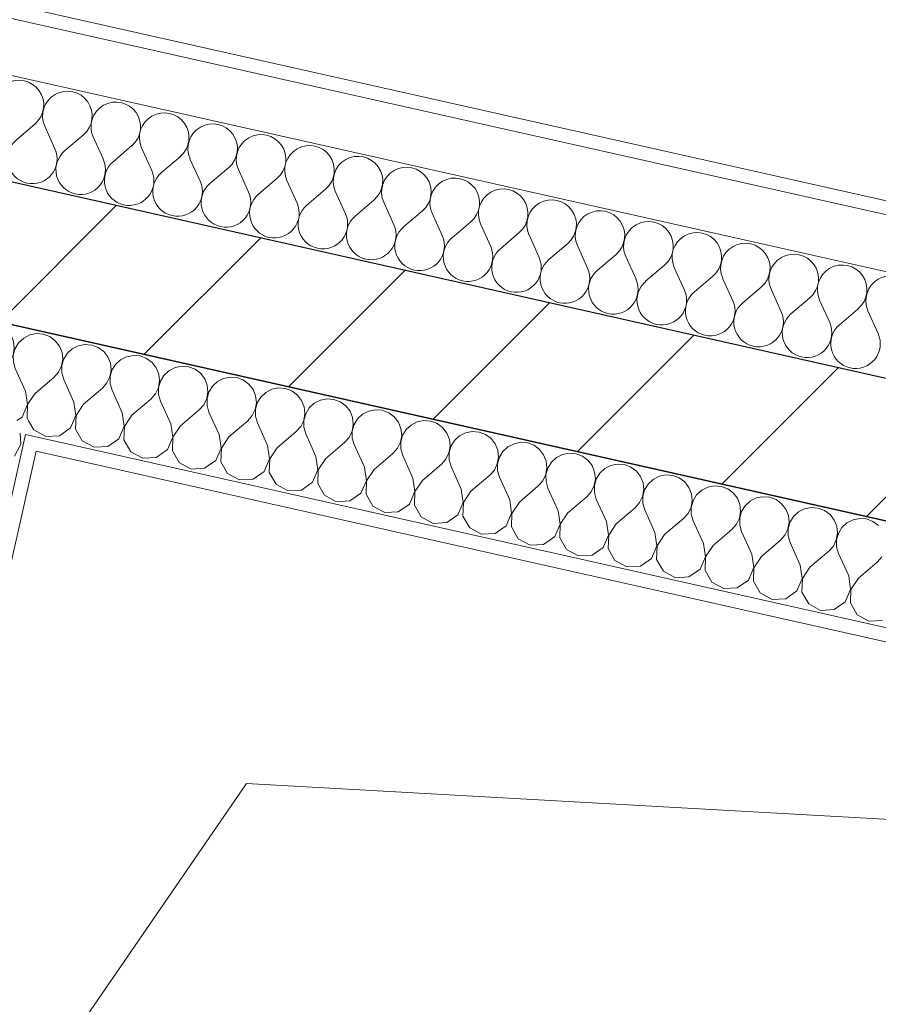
# Model space of a CAD drawing. Header units: millimetres. Extents: x -7218511 to -6645009, y 6003432 to 6221853.
# Tile 63 of 147: x -7182228 to -7180993, y 6150548 to 6151966. Entities that reach past the tile are written whole.
import ezdxf

# ---------------------------------------------------------------- set-up
doc = ezdxf.new("R2010")
doc.units = ezdxf.units.MM
doc.header["$MEASUREMENT"] = 0
for name, color, linetype in [('АР-Стены_внешние_.АР', 7, 'Continuous'), ('АР-Стены_Перегородки_100_.АР', 7, 'Continuous'), ('ИОС-Шахты и отверстия.АР', 7, 'Continuous')]:
    doc.layers.add(name, color=color, linetype=linetype)
for name, color, linetype, lineweight in [('АР-Стены_внешние_.АР_Ном._пера__1', 7, 'Continuous', 0), ('АР-Стены_Перегородки_100_.АР_Ном._пера__1', 7, 'Continuous', 15), ('ИОС-Шахты и отверстия.АР_Ном._пера__1', 7, 'Continuous', 0)]:
    doc.layers.add(name, color=color, linetype=linetype, lineweight=lineweight)
pattern_1 = [(45, (-6566190.34, 6563027.8), (-111.369318, 111.369318), [0, -105, 0, -157.5]), (110, (-6565840.34, 6563027.8), (148.001588, 53.868173), [0, -77, 0, -133])]

# ---------------------------------------------------------------- blocks, each defined once
blk = doc.blocks.new('*X205', base_point=(-6566190.3, 6562677.8))
at = {"layer": 'АР-Стены_внешние_.АР_Ном._пера__1', "color": 7, "linetype": 'Continuous', "lineweight": 0}
for p, q in [((-7182206.2, 6151815.8), (-7182233.4, 6151792.6)), ((-7182192.3, 6151812.6), (-7182177.6, 6151780.1)), ((-7182136.5, 6151800.1), (-7182163.7, 6151776.9)), ((-7182122.6, 6151797), (-7182107.9, 6151764.4)), ((-7182066.8, 6151784.5), (-7182094, 6151761.3)), ((-7182052.9, 6151781.3), (-7182038.2, 6151748.8)), ((-7181997.1, 6151768.8), (-7182024.3, 6151745.6)), ((-7181983.2, 6151765.7), (-7181968.5, 6151733.1)), ((-7181927.4, 6151753.2), (-7181954.6, 6151730)), ((-7181913.5, 6151750), (-7181898.8, 6151717.5)), ((-7181857.7, 6151737.5), (-7181884.9, 6151714.3)), ((-7181843.8, 6151734.4), (-7181829.2, 6151701.8)), ((-7181788, 6151721.9), (-7181815.2, 6151698.7)), ((-7181774.1, 6151718.7), (-7181759.5, 6151686.2)), ((-7181718.4, 6151706.2), (-7181745.5, 6151683)), ((-7181704.4, 6151703.1), (-7181689.8, 6151670.5)), ((-7181648.7, 6151690.6), (-7181675.8, 6151667.4)), ((-7181634.7, 6151687.4), (-7181620.1, 6151654.9)), ((-7181579, 6151674.9), (-7181606.1, 6151651.7)), ((-7181565, 6151671.8), (-7181550.4, 6151639.2)), ((-7181509.3, 6151659.3), (-7181536.4, 6151636.1)), ((-7181495.3, 6151656.1), (-7181480.7, 6151623.5)), ((-7181439.6, 6151643.6), (-7181466.8, 6151620.4)), ((-7181425.6, 6151640.5), (-7181411, 6151607.9)), ((-7181369.9, 6151627.9), (-7181397.1, 6151604.8)), ((-7181356, 6151624.8), (-7181341.3, 6151592.2)), ((-7181300.2, 6151612.3), (-7181327.4, 6151589.1)), ((-7181286.3, 6151609.2), (-7181271.6, 6151576.6)), ((-7181230.5, 6151596.6), (-7181257.7, 6151573.5)), ((-7181216.6, 6151593.5), (-7181201.9, 6151560.9)), ((-7181160.8, 6151581), (-7181188, 6151557.8)), ((-7181146.9, 6151577.9), (-7181132.2, 6151545.3)), ((-7181091.1, 6151565.3), (-7181118.3, 6151542.2)), ((-7181077.2, 6151562.2), (-7181062.5, 6151529.6)), ((-7181021.4, 6151549.7), (-7181048.6, 6151526.5)), ((-7181007.5, 6151546.6), (-7180992.8, 6151514))]:
    blk.add_line(p, q, dxfattribs=at)
for centre, start, end in [((-7182229.4, 6151842.9), 310.4717, 204.2115), ((-7182159.7, 6151827.3), 310.4717, 204.2115), ((-7182090, 6151811.6), 310.4717, 204.2115), ((-7182020.3, 6151796), 310.4717, 204.2115), ((-7181950.6, 6151780.3), 310.4717, 204.2115), ((-7181880.9, 6151764.7), 310.4717, 204.2115), ((-7182210.2, 6151765.4), 130.4717, 257.3416), ((-7181811.2, 6151749), 310.4717, 204.2115), ((-7182210.2, 6151765.4), 257.3416, 24.2115), ((-7182140.5, 6151749.8), 130.4717, 257.3416), ((-7182140.5, 6151749.8), 257.3416, 24.2115), ((-7182070.8, 6151734.1), 130.4717, 257.3416), ((-7181741.5, 6151733.4), 310.4717, 204.2115), ((-7182070.8, 6151734.1), 257.3416, 24.2115), ((-7182001.1, 6151718.5), 130.4717, 257.3416), ((-7181671.8, 6151717.7), 310.4717, 204.2115), ((-7182001.1, 6151718.5), 257.3416, 24.2115), ((-7181931.4, 6151702.8), 130.4717, 257.3416), ((-7181602.2, 6151702.1), 310.4717, 204.2115), ((-7181931.4, 6151702.8), 257.3416, 24.2115), ((-7181861.7, 6151687.2), 130.4717, 257.3416), ((-7181532.5, 6151686.4), 310.4717, 204.2115), ((-7181861.7, 6151687.2), 257.3416, 24.2115), ((-7181462.8, 6151670.8), 310.4717, 204.2115), ((-7181792, 6151671.5), 130.4717, 257.3416), ((-7181792, 6151671.5), 257.3416, 24.2115), ((-7181393.1, 6151655.1), 310.4717, 204.2115), ((-7181722.3, 6151655.9), 130.4717, 257.3416), ((-7181323.4, 6151639.5), 310.4717, 204.2115), ((-7181722.3, 6151655.9), 257.3416, 24.2115), ((-7181652.7, 6151640.2), 130.4717, 257.3416), ((-7181253.7, 6151623.8), 310.4717, 204.2115), ((-7181652.7, 6151640.2), 257.3416, 24.2115), ((-7181583, 6151624.6), 130.4717, 257.3416), ((-7181184, 6151608.2), 310.4717, 204.2115), ((-7181583, 6151624.6), 257.3416, 24.2115), ((-7181513.3, 6151608.9), 130.4717, 257.3416), ((-7181513.3, 6151608.9), 257.3416, 24.2115), ((-7181443.6, 6151593.2), 130.4717, 257.3416), ((-7181114.3, 6151592.5), 310.4717, 204.2115), ((-7181443.6, 6151593.2), 257.3416, 24.2115), ((-7181373.9, 6151577.6), 130.4717, 257.3416), ((-7181044.6, 6151576.9), 310.4717, 204.2115), ((-7181373.9, 6151577.6), 257.3416, 24.2115), ((-7181304.2, 6151561.9), 130.4717, 257.3416), ((-7180974.9, 6151561.2), 310.4717, 204.2115), ((-7181304.2, 6151561.9), 257.3416, 24.2115), ((-7181234.5, 6151546.3), 130.4717, 257.3416), ((-7181234.5, 6151546.3), 257.3416, 24.2115), ((-7181164.8, 6151530.6), 130.4717, 257.3416), ((-7181164.8, 6151530.6), 257.3416, 24.2115), ((-7181095.1, 6151515), 130.4717, 257.3416), ((-7181095.1, 6151515), 257.3416, 24.2115), ((-7181025.4, 6151499.3), 130.4717, 257.3416), ((-7181025.4, 6151499.3), 257.3416, 24.2115)]:
    blk.add_arc(centre, 35.7, start, end, dxfattribs=at)
blk = doc.blocks.new('Стена_88_3', base_point=(-7179278.9, 6150861.8))
at = {"layer": 'АР-Стены_внешние_.АР', "linetype": 'Continuous', "lineweight": 0, "true_color": 0x000000}
h = blk.add_hatch(dxfattribs=at)
h.set_pattern_fill('БЛОКИ_БЕТОННЫЕ_ЭФФЕКТИВН_72', color=18, style=0, pattern_type=2)
h.set_pattern_definition([(45, (-6566190.34, 6562677.8), (-127.27922, 127.27922), [])])
h.paths.add_polyline_path([(-7182332.8, 6151547.7), (-7179259.4, 6150857.4), (-7179302.3, 6151072.1), (-7182288.9, 6151742.9)])
at = {"layer": 'АР-Стены_внешние_.АР_Ном._пера__1', "color": 7, "linetype": 'Continuous', "lineweight": 0}
for p, q in [((-7179351.6, 6151318.9), (-7182482.5, 6152022)), ((-7179334.5, 6151233), (-7182500, 6151944))]:
    blk.add_line(p, q, dxfattribs=at)
at = {"layer": 'АР-Стены_внешние_.АР_Ном._пера__1', "color": 7, "linetype": 'Continuous', "lineweight": 30}
blk.add_line((-7179302.3, 6151072.1), (-7182288.9, 6151742.9), dxfattribs=at)
at = {"layer": 'АР-Стены_внешние_.АР_Ном._пера__1', "color": 7, "linetype": 'Continuous', "lineweight": 0, "flags": 128}
blk.add_lwpolyline([(-7179355.9, 6151340.3), (-7182478.1, 6152041.6)], dxfattribs=at)
at = {"layer": 'АР-Стены_внешние_.АР_Ном._пера__1', "color": 7, "linetype": 'Continuous', "lineweight": 30, "flags": 128}
blk.add_lwpolyline([(-7182332.8, 6151547.7), (-7179259.4, 6150857.4)], dxfattribs=at)
at = {"layer": 'АР-Стены_внешние_.АР', "color": 7, "lineweight": 0}
blk.add_blockref('*X205', (-6566190.3, 6562677.8), dxfattribs=at)
blk = doc.blocks.new('*X384', base_point=(-6566190.3, 6562677.8))
at = {"layer": 'АР-Стены_Перегородки_100_.АР_Ном._пера__1', "color": 7, "linetype": 'Continuous', "lineweight": 0}
for p, q in [((-7182324.4, 6151540.8), (-7182330.2, 6151543)), ((-7182316.5, 6151535), (-7182324.4, 6151540.8)), ((-7182310.5, 6151527.2), (-7182316.5, 6151535)), ((-7182273.8, 6151529.4), (-7182283.4, 6151527.5)), ((-7182264, 6151528.6), (-7182273.8, 6151529.4)), ((-7182306.8, 6151518), (-7182310.5, 6151527.2)), ((-7182305.8, 6151508.2), (-7182306.8, 6151518)), ((-7182299.4, 6151516.4), (-7182304.6, 6151507.9)), ((-7182292.2, 6151523.1), (-7182299.4, 6151516.4)), ((-7182283.4, 6151527.5), (-7182292.2, 6151523.1)), ((-7182254.7, 6151525.2), (-7182264, 6151528.6)), ((-7182246.8, 6151519.3), (-7182254.7, 6151525.2)), ((-7182240.8, 6151511.5), (-7182246.8, 6151519.3)), ((-7182306.3, 6151505.2), (-7182305.8, 6151508.2)), ((-7182304.6, 6151507.9), (-7182305.6, 6151504.1)), ((-7182237.1, 6151502.4), (-7182240.8, 6151511.5)), ((-7182236.1, 6151492.6), (-7182237.1, 6151502.4)), ((-7182229.8, 6151500.7), (-7182234.9, 6151492.3)), ((-7182222.5, 6151507.4), (-7182229.8, 6151500.7)), ((-7182213.8, 6151511.9), (-7182222.5, 6151507.4)), ((-7182204.1, 6151513.8), (-7182213.8, 6151511.9)), ((-7182194.3, 6151513), (-7182204.1, 6151513.8)), ((-7182187.9, 6151510.6), (-7182194.3, 6151513)), ((-7182237.8, 6151482.8), (-7182236.1, 6151492.6)), ((-7182234.9, 6151492.3), (-7182237.5, 6151482.8)), ((-7182248.6, 6151466.6), (-7182242.1, 6151474)), ((-7182242.1, 6151474), (-7182237.8, 6151482.8)), ((-7182237.5, 6151482.8), (-7182237.4, 6151472.9)), ((-7182237.4, 6151472.9), (-7182234.7, 6151463.5)), ((-7182270.2, 6151448.2), (-7182248.6, 6151466.6)), ((-7182220, 6151430.9), (-7182234.7, 6151463.5)), ((-7182217.2, 6151411.6), (-7182220, 6151430.9)), ((-7182206.8, 6151426.7), (-7182216.9, 6151411.5)), ((-7182224.9, 6151393.7), (-7182217.2, 6151411.6)), ((-7182216.9, 6151411.5), (-7182217.6, 6151392)), ((-7182232.4, 6151388.5), (-7182224.9, 6151393.7)), ((-7182217.6, 6151392), (-7182215.4, 6151388.3))]:
    blk.add_line(p, q, dxfattribs=at)
blk = doc.blocks.new('*X385', base_point=(-6566190.3, 6562677.8))
at = {"layer": 'АР-Стены_Перегородки_100_.АР_Ном._пера__1', "color": 7, "linetype": 'Continuous', "lineweight": 0}
for p, q in [((-7182185, 6151509.5), (-7182187.9, 6151510.6)), ((-7182177.1, 6151503.6), (-7182185, 6151509.5)), ((-7182171.1, 6151495.9), (-7182177.1, 6151503.6)), ((-7182167.4, 6151486.7), (-7182171.1, 6151495.9)), ((-7182166.4, 6151476.9), (-7182167.4, 6151486.7)), ((-7182152.8, 6151491.8), (-7182160.1, 6151485.1)), ((-7182144.1, 6151496.2), (-7182152.8, 6151491.8)), ((-7182134.4, 6151498.1), (-7182144.1, 6151496.2)), ((-7182124.6, 6151497.3), (-7182134.4, 6151498.1)), ((-7182115.3, 6151493.8), (-7182124.6, 6151497.3)), ((-7182107.4, 6151488), (-7182115.3, 6151493.8)), ((-7182101.4, 6151480.2), (-7182107.4, 6151488)), ((-7182168.1, 6151467.2), (-7182166.4, 6151476.9)), ((-7182165.2, 6151476.6), (-7182167.8, 6151467.1)), ((-7182160.1, 6151485.1), (-7182165.2, 6151476.6)), ((-7182097.7, 6151471.1), (-7182101.4, 6151480.2)), ((-7182083.1, 6151476.1), (-7182090.4, 6151469.4)), ((-7182074.4, 6151480.6), (-7182083.1, 6151476.1)), ((-7182064.7, 6151482.5), (-7182074.4, 6151480.6)), ((-7182054.9, 6151481.7), (-7182064.7, 6151482.5)), ((-7182045.7, 6151478.2), (-7182054.9, 6151481.7)), ((-7182037.7, 6151472.3), (-7182045.7, 6151478.2)), ((-7182031.7, 6151464.5), (-7182037.7, 6151472.3)), ((-7182178.9, 6151451), (-7182172.4, 6151458.3)), ((-7182172.4, 6151458.3), (-7182168.1, 6151467.2)), ((-7182167.8, 6151467.1), (-7182167.7, 6151457.3)), ((-7182098.4, 6151451.5), (-7182096.7, 6151461.3)), ((-7182095.5, 6151461), (-7182098.1, 6151451.5)), ((-7182096.7, 6151461.3), (-7182097.7, 6151471.1)), ((-7182090.4, 6151469.4), (-7182095.5, 6151461)), ((-7182028, 6151455.4), (-7182031.7, 6151464.5)), ((-7182013.5, 6151460.4), (-7182020.7, 6151453.7)), ((-7182004.7, 6151464.9), (-7182013.5, 6151460.4)), ((-7181995, 6151466.8), (-7182004.7, 6151464.9)), ((-7181985.2, 6151466), (-7181995, 6151466.8)), ((-7181976, 6151462.5), (-7181985.2, 6151466)), ((-7181968, 6151456.7), (-7181976, 6151462.5)), ((-7182206.1, 6151427.8), (-7182178.9, 6151451)), ((-7182167.7, 6151457.3), (-7182165, 6151447.8)), ((-7182150.3, 6151415.2), (-7182165, 6151447.8)), ((-7182102.7, 6151442.7), (-7182098.4, 6151451.5)), ((-7182098.1, 6151451.5), (-7182098, 6151441.6)), ((-7182028.7, 6151435.9), (-7182027, 6151445.6)), ((-7182025.8, 6151445.3), (-7182028.4, 6151435.8)), ((-7182027, 6151445.6), (-7182028, 6151455.4)), ((-7182020.7, 6151453.7), (-7182025.8, 6151445.3)), ((-7181962, 6151448.9), (-7181968, 6151456.7)), ((-7181958.3, 6151439.7), (-7181962, 6151448.9)), ((-7181943.8, 6151444.8), (-7181951, 6151438.1)), ((-7181935, 6151449.3), (-7181943.8, 6151444.8)), ((-7181925.3, 6151451.2), (-7181935, 6151449.3)), ((-7181915.5, 6151450.4), (-7181925.3, 6151451.2)), ((-7181906.3, 6151446.9), (-7181915.5, 6151450.4)), ((-7181898.3, 6151441), (-7181906.3, 6151446.9)), ((-7182136.4, 6151412.1), (-7182109.2, 6151435.3)), ((-7182109.2, 6151435.3), (-7182102.7, 6151442.7)), ((-7182098, 6151441.6), (-7182095.3, 6151432.2)), ((-7182080.6, 6151399.6), (-7182095.3, 6151432.2)), ((-7182033, 6151427), (-7182028.7, 6151435.9)), ((-7182028.4, 6151435.8), (-7182028.3, 6151426)), ((-7181959, 6151420.2), (-7181957.3, 6151429.9)), ((-7181957.3, 6151429.9), (-7181958.3, 6151439.7)), ((-7181951, 6151438.1), (-7181956.1, 6151429.7)), ((-7181892.3, 6151433.2), (-7181898.3, 6151441)), ((-7181888.7, 6151424.1), (-7181892.3, 6151433.2)), ((-7181865.3, 6151433.6), (-7181874.1, 6151429.1)), ((-7181855.6, 6151435.5), (-7181865.3, 6151433.6)), ((-7181845.8, 6151434.7), (-7181855.6, 6151435.5)), ((-7181836.6, 6151431.2), (-7181845.8, 6151434.7)), ((-7181828.7, 6151425.4), (-7181836.6, 6151431.2)), ((-7182206.1, 6151427.8), (-7182206.8, 6151426.7)), ((-7182066.7, 6151396.5), (-7182039.5, 6151419.6)), ((-7182039.5, 6151419.6), (-7182033, 6151427)), ((-7182028.3, 6151426), (-7182025.6, 6151416.5)), ((-7182010.9, 6151383.9), (-7182025.6, 6151416.5)), ((-7181963.3, 6151411.4), (-7181959, 6151420.2)), ((-7181956.1, 6151429.7), (-7181958.7, 6151420.2)), ((-7181958.7, 6151420.2), (-7181958.7, 6151410.3)), ((-7181887.6, 6151414.3), (-7181888.7, 6151424.1)), ((-7181881.3, 6151422.4), (-7181886.4, 6151414)), ((-7181874.1, 6151429.1), (-7181881.3, 6151422.4)), ((-7181822.6, 6151417.6), (-7181828.7, 6151425.4)), ((-7181819, 6151408.4), (-7181822.6, 6151417.6)), ((-7181795.6, 6151418), (-7181804.4, 6151413.5)), ((-7181785.9, 6151419.9), (-7181795.6, 6151418)), ((-7181776.1, 6151419), (-7181785.9, 6151419.9)), ((-7181766.9, 6151415.6), (-7181776.1, 6151419)), ((-7181759, 6151409.7), (-7181766.9, 6151415.6)), ((-7182147.5, 6151395.9), (-7182150.3, 6151415.2)), ((-7182136.4, 6151412.1), (-7182147.2, 6151395.9)), ((-7181997, 6151380.8), (-7181969.8, 6151404)), ((-7181969.8, 6151404), (-7181963.3, 6151411.4)), ((-7181958.7, 6151410.3), (-7181955.9, 6151400.9)), ((-7181893.6, 6151395.7), (-7181889.3, 6151404.6)), ((-7181889.3, 6151404.6), (-7181887.6, 6151414.3)), ((-7181886.4, 6151414), (-7181889, 6151404.5)), ((-7181889, 6151404.5), (-7181889, 6151394.7)), ((-7181817.9, 6151398.6), (-7181819, 6151408.4)), ((-7181811.6, 6151406.8), (-7181816.7, 6151398.4)), ((-7181804.4, 6151413.5), (-7181811.6, 6151406.8)), ((-7181752.9, 6151401.9), (-7181759, 6151409.7)), ((-7181749.3, 6151392.8), (-7181752.9, 6151401.9)), ((-7181725.9, 6151402.3), (-7181734.7, 6151397.8)), ((-7181716.2, 6151404.2), (-7181725.9, 6151402.3)), ((-7181706.4, 6151403.4), (-7181716.2, 6151404.2)), ((-7181697.2, 6151399.9), (-7181706.4, 6151403.4)), ((-7182215.4, 6151388.3), (-7182207.9, 6151375.1)), ((-7182155.2, 6151378), (-7182147.5, 6151395.9)), ((-7182147.2, 6151395.9), (-7182147.9, 6151376.4)), ((-7182077.8, 6151380.3), (-7182080.6, 6151399.6)), ((-7182066.7, 6151396.5), (-7182077.5, 6151380.2)), ((-7181941.2, 6151368.3), (-7181955.9, 6151400.9)), ((-7181927.3, 6151365.2), (-7181900.1, 6151388.3)), ((-7181900.1, 6151388.3), (-7181893.6, 6151395.7)), ((-7181889, 6151394.7), (-7181886.2, 6151385.2)), ((-7181823.9, 6151380.1), (-7181819.6, 6151388.9)), ((-7181819.6, 6151388.9), (-7181817.9, 6151398.6)), ((-7181816.7, 6151398.4), (-7181819.3, 6151388.9)), ((-7181819.3, 6151388.9), (-7181819.3, 6151379)), ((-7181748.2, 6151383), (-7181749.3, 6151392.8)), ((-7181741.9, 6151391.1), (-7181747, 6151382.7)), ((-7181734.7, 6151397.8), (-7181741.9, 6151391.1)), ((-7181689.3, 6151394.1), (-7181697.2, 6151399.9)), ((-7181683.2, 6151386.3), (-7181689.3, 6151394.1)), ((-7181646.5, 6151388.6), (-7181656.2, 6151386.7)), ((-7181636.7, 6151387.7), (-7181646.5, 6151388.6)), ((-7181627.5, 6151384.3), (-7181636.7, 6151387.7)), ((-7182207.9, 6151375.1), (-7182190.7, 6151365.8)), ((-7182171.2, 6151366.8), (-7182155.2, 6151378)), ((-7182147.9, 6151376.4), (-7182138.2, 6151359.4)), ((-7182085.5, 6151362.4), (-7182077.8, 6151380.3)), ((-7182077.5, 6151380.2), (-7182078.2, 6151360.7)), ((-7182008.1, 6151364.6), (-7182010.9, 6151383.9)), ((-7181997, 6151380.8), (-7182007.8, 6151364.6)), ((-7181871.6, 6151352.6), (-7181886.2, 6151385.2)), ((-7181830.4, 6151372.7), (-7181823.9, 6151380.1)), ((-7181819.3, 6151379), (-7181816.5, 6151369.6)), ((-7181754.2, 6151364.4), (-7181749.9, 6151373.3)), ((-7181749.9, 6151373.3), (-7181748.2, 6151383)), ((-7181747, 6151382.7), (-7181749.7, 6151373.2)), ((-7181749.7, 6151373.2), (-7181749.6, 6151363.4)), ((-7181679.6, 6151377.1), (-7181683.2, 6151386.3)), ((-7181678.5, 6151367.3), (-7181679.6, 6151377.1)), ((-7181672.2, 6151375.5), (-7181677.3, 6151367.1)), ((-7181665, 6151382.2), (-7181672.2, 6151375.5)), ((-7181656.2, 6151386.7), (-7181665, 6151382.2)), ((-7181619.6, 6151378.4), (-7181627.5, 6151384.3)), ((-7181613.5, 6151370.6), (-7181619.6, 6151378.4)), ((-7182190.7, 6151365.8), (-7182171.2, 6151366.8)), ((-7182138.2, 6151359.4), (-7182121, 6151350.1)), ((-7182101.5, 6151351.2), (-7182085.5, 6151362.4)), ((-7182078.2, 6151360.7), (-7182068.5, 6151343.8)), ((-7182015.8, 6151346.7), (-7182008.1, 6151364.6)), ((-7182007.8, 6151364.6), (-7182008.5, 6151345.1)), ((-7181938.4, 6151349), (-7181941.2, 6151368.3)), ((-7181927.3, 6151365.2), (-7181938.1, 6151348.9)), ((-7181857.6, 6151349.5), (-7181830.4, 6151372.7)), ((-7181801.9, 6151337), (-7181816.5, 6151369.6)), ((-7181760.8, 6151357), (-7181754.2, 6151364.4)), ((-7181749.6, 6151363.4), (-7181746.8, 6151353.9)), ((-7181680.2, 6151357.6), (-7181678.5, 6151367.3)), ((-7181677.3, 6151367.1), (-7181680, 6151357.6)), ((-7181609.9, 6151361.5), (-7181613.5, 6151370.6)), ((-7181608.9, 6151351.7), (-7181609.9, 6151361.5)), ((-7181602.5, 6151359.8), (-7181607.6, 6151351.4)), ((-7181595.3, 6151366.5), (-7181602.5, 6151359.8)), ((-7181586.5, 6151371), (-7181595.3, 6151366.5)), ((-7181576.9, 6151372.9), (-7181586.5, 6151371)), ((-7181567, 6151372.1), (-7181576.9, 6151372.9)), ((-7181557.8, 6151368.6), (-7181567, 6151372.1)), ((-7181549.9, 6151362.8), (-7181557.8, 6151368.6)), ((-7181543.9, 6151355), (-7181549.9, 6151362.8)), ((-7182121, 6151350.1), (-7182101.5, 6151351.2)), ((-7182031.8, 6151335.5), (-7182015.8, 6151346.7)), ((-7182008.5, 6151345.1), (-7181998.8, 6151328.1)), ((-7181946.2, 6151331.1), (-7181938.4, 6151349)), ((-7181938.1, 6151348.9), (-7181938.8, 6151329.4)), ((-7181868.7, 6151333.3), (-7181871.6, 6151352.6)), ((-7181857.6, 6151349.5), (-7181868.4, 6151333.3)), ((-7181787.9, 6151333.9), (-7181760.8, 6151357)), ((-7181732.2, 6151321.3), (-7181746.8, 6151353.9)), ((-7181691.1, 6151341.4), (-7181684.5, 6151348.7)), ((-7181684.5, 6151348.7), (-7181680.2, 6151357.6)), ((-7181680, 6151357.6), (-7181679.9, 6151347.7)), ((-7181679.9, 6151347.7), (-7181677.1, 6151338.3)), ((-7181610.5, 6151342), (-7181608.9, 6151351.7)), ((-7181607.6, 6151351.4), (-7181610.3, 6151341.9)), ((-7181540.2, 6151345.8), (-7181543.9, 6151355)), ((-7181539.2, 6151336), (-7181540.2, 6151345.8)), ((-7181525.6, 6151350.9), (-7181532.8, 6151344.2)), ((-7181516.8, 6151355.3), (-7181525.6, 6151350.9)), ((-7181507.2, 6151357.3), (-7181516.8, 6151355.3)), ((-7181497.3, 6151356.4), (-7181507.2, 6151357.3)), ((-7181488.1, 6151353), (-7181497.3, 6151356.4)), ((-7181480.2, 6151347.1), (-7181488.1, 6151353)), ((-7181474.2, 6151339.3), (-7181480.2, 6151347.1)), ((-7182068.5, 6151343.8), (-7182051.3, 6151334.4)), ((-7182051.3, 6151334.4), (-7182031.8, 6151335.5)), ((-7181962.2, 6151319.9), (-7181946.2, 6151331.1)), ((-7181876.5, 6151315.4), (-7181868.7, 6151333.3)), ((-7181868.4, 6151333.3), (-7181869.1, 6151313.8)), ((-7181799, 6151317.7), (-7181801.9, 6151337)), ((-7181787.9, 6151333.9), (-7181798.7, 6151317.6)), ((-7181718.2, 6151318.2), (-7181691.1, 6151341.4)), ((-7181662.5, 6151305.7), (-7181677.1, 6151338.3)), ((-7181621.4, 6151325.7), (-7181614.8, 6151333.1)), ((-7181614.8, 6151333.1), (-7181610.5, 6151342)), ((-7181610.3, 6151341.9), (-7181610.2, 6151332.1)), ((-7181610.2, 6151332.1), (-7181607.4, 6151322.6)), ((-7181540.9, 6151326.3), (-7181539.2, 6151336)), ((-7181538, 6151335.8), (-7181540.6, 6151326.3)), ((-7181532.8, 6151344.2), (-7181538, 6151335.8)), ((-7181470.5, 6151330.2), (-7181474.2, 6151339.3)), ((-7181455.9, 6151335.2), (-7181463.1, 6151328.5)), ((-7181447.1, 6151339.7), (-7181455.9, 6151335.2)), ((-7181437.5, 6151341.6), (-7181447.1, 6151339.7)), ((-7181427.6, 6151340.8), (-7181437.5, 6151341.6)), ((-7181418.4, 6151337.3), (-7181427.6, 6151340.8)), ((-7181410.5, 6151331.5), (-7181418.4, 6151337.3)), ((-7181404.5, 6151323.7), (-7181410.5, 6151331.5)), ((-7181998.8, 6151328.1), (-7181981.6, 6151318.8)), ((-7181981.6, 6151318.8), (-7181962.2, 6151319.9)), ((-7181938.8, 6151329.4), (-7181929.1, 6151312.5)), ((-7181806.8, 6151299.8), (-7181799, 6151317.7)), ((-7181798.7, 6151317.6), (-7181799.4, 6151298.1)), ((-7181729.3, 6151302), (-7181732.2, 6151321.3)), ((-7181718.2, 6151318.2), (-7181729.1, 6151302)), ((-7181648.5, 6151302.5), (-7181621.4, 6151325.7)), ((-7181592.8, 6151290), (-7181607.4, 6151322.6)), ((-7181551.7, 6151310.1), (-7181545.1, 6151317.4)), ((-7181545.1, 6151317.4), (-7181540.9, 6151326.3)), ((-7181540.6, 6151326.3), (-7181540.5, 6151316.4)), ((-7181540.5, 6151316.4), (-7181537.7, 6151306.9)), ((-7181471.2, 6151310.7), (-7181469.5, 6151320.4)), ((-7181468.3, 6151320.1), (-7181470.9, 6151310.6)), ((-7181469.5, 6151320.4), (-7181470.5, 6151330.2)), ((-7181463.1, 6151328.5), (-7181468.3, 6151320.1)), ((-7181400.8, 6151314.5), (-7181404.5, 6151323.7)), ((-7181386.2, 6151319.6), (-7181393.4, 6151312.9)), ((-7181377.4, 6151324), (-7181386.2, 6151319.6)), ((-7181367.8, 6151325.9), (-7181377.4, 6151324)), ((-7181358, 6151325.1), (-7181367.8, 6151325.9)), ((-7181348.7, 6151321.7), (-7181358, 6151325.1)), ((-7181340.8, 6151315.8), (-7181348.7, 6151321.7)), ((-7181929.1, 6151312.5), (-7181912, 6151303.1)), ((-7181912, 6151303.1), (-7181892.5, 6151304.2)), ((-7181892.5, 6151304.2), (-7181876.5, 6151315.4)), ((-7181869.1, 6151313.8), (-7181859.4, 6151296.8)), ((-7181659.6, 6151286.4), (-7181662.5, 6151305.7)), ((-7181648.5, 6151302.5), (-7181659.4, 6151286.3)), ((-7181578.8, 6151286.9), (-7181551.7, 6151310.1)), ((-7181523.1, 6151274.4), (-7181537.7, 6151306.9)), ((-7181475.4, 6151301.8), (-7181471.2, 6151310.7)), ((-7181470.9, 6151310.6), (-7181470.8, 6151300.8)), ((-7181401.5, 6151295), (-7181399.8, 6151304.7)), ((-7181398.6, 6151304.4), (-7181401.2, 6151295)), ((-7181399.8, 6151304.7), (-7181400.8, 6151314.5)), ((-7181393.4, 6151312.9), (-7181398.6, 6151304.4)), ((-7181334.8, 6151308), (-7181340.8, 6151315.8)), ((-7181331.1, 6151298.9), (-7181334.8, 6151308)), ((-7181316.5, 6151303.9), (-7181323.8, 6151297.2)), ((-7181307.8, 6151308.4), (-7181316.5, 6151303.9)), ((-7181298.1, 6151310.3), (-7181307.8, 6151308.4)), ((-7181288.3, 6151309.5), (-7181298.1, 6151310.3)), ((-7181279, 6151306), (-7181288.3, 6151309.5)), ((-7181271.1, 6151300.2), (-7181279, 6151306)), ((-7181859.4, 6151296.8), (-7181842.3, 6151287.5)), ((-7181842.3, 6151287.5), (-7181822.8, 6151288.6)), ((-7181822.8, 6151288.6), (-7181806.8, 6151299.8)), ((-7181799.4, 6151298.1), (-7181789.7, 6151281.2)), ((-7181737.1, 6151284.1), (-7181729.3, 6151302)), ((-7181729.1, 6151302), (-7181729.7, 6151282.4)), ((-7181589.9, 6151270.7), (-7181592.8, 6151290)), ((-7181509.2, 6151271.2), (-7181482, 6151294.4)), ((-7181482, 6151294.4), (-7181475.4, 6151301.8)), ((-7181470.8, 6151300.8), (-7181468, 6151291.3)), ((-7181453.4, 6151258.7), (-7181468, 6151291.3)), ((-7181405.7, 6151286.1), (-7181401.5, 6151295)), ((-7181401.2, 6151295), (-7181401.1, 6151285.1)), ((-7181331.8, 6151279.4), (-7181330.1, 6151289.1)), ((-7181328.9, 6151288.8), (-7181331.5, 6151279.3)), ((-7181330.1, 6151289.1), (-7181331.1, 6151298.9)), ((-7181323.8, 6151297.2), (-7181328.9, 6151288.8)), ((-7181265.1, 6151292.4), (-7181271.1, 6151300.2)), ((-7181261.4, 6151283.2), (-7181265.1, 6151292.4)), ((-7181246.8, 6151288.3), (-7181254.1, 6151281.6)), ((-7181238.1, 6151292.7), (-7181246.8, 6151288.3)), ((-7181228.4, 6151294.6), (-7181238.1, 6151292.7)), ((-7181218.6, 6151293.8), (-7181228.4, 6151294.6)), ((-7181209.3, 6151290.4), (-7181218.6, 6151293.8)), ((-7181201.4, 6151284.5), (-7181209.3, 6151290.4)), ((-7181789.7, 6151281.2), (-7181772.6, 6151271.8)), ((-7181753.1, 6151272.9), (-7181737.1, 6151284.1)), ((-7181729.7, 6151282.4), (-7181720, 6151265.5)), ((-7181667.4, 6151268.4), (-7181659.6, 6151286.4)), ((-7181659.4, 6151286.3), (-7181660, 6151266.8)), ((-7181578.8, 6151286.9), (-7181589.7, 6151270.6)), ((-7181520.3, 6151255.1), (-7181523.1, 6151274.4)), ((-7181439.5, 6151255.6), (-7181412.3, 6151278.8)), ((-7181412.3, 6151278.8), (-7181405.7, 6151286.1)), ((-7181401.1, 6151285.1), (-7181398.4, 6151275.6)), ((-7181383.7, 6151243.1), (-7181398.4, 6151275.6)), ((-7181336.1, 6151270.5), (-7181331.8, 6151279.4)), ((-7181331.5, 6151279.3), (-7181331.4, 6151269.4)), ((-7181260.4, 6151273.4), (-7181261.4, 6151283.2)), ((-7181254.1, 6151281.6), (-7181259.2, 6151273.1)), ((-7181195.4, 6151276.7), (-7181201.4, 6151284.5)), ((-7181191.7, 6151267.6), (-7181195.4, 6151276.7)), ((-7181168.4, 6151277.1), (-7181177.1, 6151272.6)), ((-7181158.7, 6151279), (-7181168.4, 6151277.1)), ((-7181148.9, 6151278.2), (-7181158.7, 6151279)), ((-7181139.7, 6151274.7), (-7181148.9, 6151278.2)), ((-7181131.7, 6151268.9), (-7181139.7, 6151274.7)), ((-7181772.6, 6151271.8), (-7181753.1, 6151272.9)), ((-7181720, 6151265.5), (-7181702.9, 6151256.2)), ((-7181683.4, 6151257.3), (-7181667.4, 6151268.4)), ((-7181660, 6151266.8), (-7181650.3, 6151249.9)), ((-7181597.7, 6151252.8), (-7181589.9, 6151270.7)), ((-7181589.7, 6151270.6), (-7181590.3, 6151251.1)), ((-7181509.2, 6151271.2), (-7181520, 6151255)), ((-7181369.8, 6151239.9), (-7181342.6, 6151263.1)), ((-7181342.6, 6151263.1), (-7181336.1, 6151270.5)), ((-7181331.4, 6151269.4), (-7181328.7, 6151260)), ((-7181314, 6151227.4), (-7181328.7, 6151260)), ((-7181266.4, 6151254.8), (-7181262.1, 6151263.7)), ((-7181262.1, 6151263.7), (-7181260.4, 6151273.4)), ((-7181259.2, 6151273.1), (-7181261.8, 6151263.6)), ((-7181261.8, 6151263.6), (-7181261.7, 6151253.8)), ((-7181190.7, 6151257.8), (-7181191.7, 6151267.6)), ((-7181184.4, 6151265.9), (-7181189.5, 6151257.5)), ((-7181177.1, 6151272.6), (-7181184.4, 6151265.9)), ((-7181125.7, 6151261.1), (-7181131.7, 6151268.9)), ((-7181122, 6151251.9), (-7181125.7, 6151261.1)), ((-7181098.7, 6151261.4), (-7181107.5, 6151257)), ((-7181089, 6151263.3), (-7181098.7, 6151261.4)), ((-7181079.2, 6151262.5), (-7181089, 6151263.3)), ((-7181070, 6151259.1), (-7181079.2, 6151262.5)), ((-7181702.9, 6151256.2), (-7181683.4, 6151257.3)), ((-7181650.3, 6151249.9), (-7181633.2, 6151240.5)), ((-7181613.7, 6151241.6), (-7181597.7, 6151252.8)), ((-7181590.3, 6151251.1), (-7181580.6, 6151234.2)), ((-7181528, 6151237.1), (-7181520.3, 6151255.1)), ((-7181520, 6151255), (-7181520.6, 6151235.5)), ((-7181450.6, 6151239.4), (-7181453.4, 6151258.7)), ((-7181439.5, 6151255.6), (-7181450.3, 6151239.3)), ((-7181300.1, 6151224.3), (-7181272.9, 6151247.5)), ((-7181272.9, 6151247.5), (-7181266.4, 6151254.8)), ((-7181261.7, 6151253.8), (-7181259, 6151244.3)), ((-7181196.7, 6151239.2), (-7181192.4, 6151248.1)), ((-7181192.4, 6151248.1), (-7181190.7, 6151257.8)), ((-7181189.5, 6151257.5), (-7181192.1, 6151248)), ((-7181192.1, 6151248), (-7181192, 6151238.1)), ((-7181121, 6151242.1), (-7181122, 6151251.9)), ((-7181114.7, 6151250.3), (-7181119.8, 6151241.8)), ((-7181107.5, 6151257), (-7181114.7, 6151250.3)), ((-7181062, 6151253.2), (-7181070, 6151259.1)), ((-7181056, 6151245.4), (-7181062, 6151253.2)), ((-7181029, 6151245.8), (-7181037.8, 6151241.3)), ((-7181019.3, 6151247.7), (-7181029, 6151245.8)), ((-7181009.5, 6151246.9), (-7181019.3, 6151247.7)), ((-7181000.3, 6151243.4), (-7181009.5, 6151246.9)), ((-7181633.2, 6151240.5), (-7181613.7, 6151241.6)), ((-7181580.6, 6151234.2), (-7181563.5, 6151224.9)), ((-7181544, 6151226), (-7181528, 6151237.1)), ((-7181520.6, 6151235.5), (-7181510.9, 6151218.5)), ((-7181458.3, 6151221.5), (-7181450.6, 6151239.4)), ((-7181450.3, 6151239.3), (-7181450.9, 6151219.8)), ((-7181380.9, 6151223.8), (-7181383.7, 6151243.1)), ((-7181369.8, 6151239.9), (-7181380.6, 6151223.7)), ((-7181244.3, 6151211.8), (-7181259, 6151244.3)), ((-7181230.4, 6151208.6), (-7181203.2, 6151231.8)), ((-7181203.2, 6151231.8), (-7181196.7, 6151239.2)), ((-7181192, 6151238.1), (-7181189.3, 6151228.7)), ((-7181127, 6151223.5), (-7181122.7, 6151232.4)), ((-7181122.7, 6151232.4), (-7181121, 6151242.1)), ((-7181119.8, 6151241.8), (-7181122.4, 6151232.3)), ((-7181122.4, 6151232.3), (-7181122.3, 6151222.5)), ((-7181052.3, 6151236.3), (-7181056, 6151245.4)), ((-7181051.3, 6151226.5), (-7181052.3, 6151236.3)), ((-7181045, 6151234.6), (-7181050.1, 6151226.2)), ((-7181037.8, 6151241.3), (-7181045, 6151234.6)), ((-7180992.3, 6151237.5), (-7181000.3, 6151243.4)), ((-7181563.5, 6151224.9), (-7181544, 6151226)), ((-7181510.9, 6151218.5), (-7181493.8, 6151209.2)), ((-7181474.3, 6151210.3), (-7181458.3, 6151221.5)), ((-7181450.9, 6151219.8), (-7181441.3, 6151202.9)), ((-7181388.6, 6151205.8), (-7181380.9, 6151223.8)), ((-7181380.6, 6151223.7), (-7181381.3, 6151204.2)), ((-7181311.2, 6151208.1), (-7181314, 6151227.4)), ((-7181300.1, 6151224.3), (-7181310.9, 6151208)), ((-7181174.6, 6151196.1), (-7181189.3, 6151228.7)), ((-7181133.5, 6151216.2), (-7181127, 6151223.5)), ((-7181122.3, 6151222.5), (-7181119.6, 6151213)), ((-7181053, 6151216.8), (-7181051.3, 6151226.5)), ((-7181050.1, 6151226.2), (-7181052.7, 6151216.7)), ((-7181493.8, 6151209.2), (-7181474.3, 6151210.3)), ((-7181404.6, 6151194.7), (-7181388.6, 6151205.8)), ((-7181381.3, 6151204.2), (-7181371.6, 6151187.2)), ((-7181318.9, 6151190.2), (-7181311.2, 6151208.1)), ((-7181310.9, 6151208), (-7181311.6, 6151188.5)), ((-7181241.5, 6151192.4), (-7181244.3, 6151211.8)), ((-7181230.4, 6151208.6), (-7181241.2, 6151192.4)), ((-7181160.7, 6151193), (-7181133.5, 6151216.2)), ((-7181104.9, 6151180.5), (-7181119.6, 6151213)), ((-7181063.8, 6151200.5), (-7181057.3, 6151207.9)), ((-7181057.3, 6151207.9), (-7181053, 6151216.8)), ((-7181052.7, 6151216.7), (-7181052.7, 6151206.8)), ((-7181052.7, 6151206.8), (-7181049.9, 6151197.4)), ((-7181441.3, 6151202.9), (-7181424.1, 6151193.6)), ((-7181424.1, 6151193.6), (-7181404.6, 6151194.7)), ((-7181334.9, 6151179), (-7181318.9, 6151190.2)), ((-7181249.2, 6151174.5), (-7181241.5, 6151192.4)), ((-7181241.2, 6151192.4), (-7181241.9, 6151172.9)), ((-7181171.8, 6151176.8), (-7181174.6, 6151196.1)), ((-7181160.7, 6151193), (-7181171.5, 6151176.7)), ((-7181091, 6151177.3), (-7181063.8, 6151200.5)), ((-7181035.2, 6151164.8), (-7181049.9, 6151197.4)), ((-7180994.1, 6151184.9), (-7180987.6, 6151192.2)), ((-7181371.6, 6151187.2), (-7181354.4, 6151177.9)), ((-7181354.4, 6151177.9), (-7181334.9, 6151179)), ((-7181311.6, 6151188.5), (-7181301.9, 6151171.6)), ((-7181179.5, 6151158.9), (-7181171.8, 6151176.8)), ((-7181171.5, 6151176.7), (-7181172.2, 6151157.2)), ((-7181102.1, 6151161.1), (-7181104.9, 6151180.5)), ((-7181091, 6151177.3), (-7181101.8, 6151161.1)), ((-7181021.3, 6151161.7), (-7180994.1, 6151184.9)), ((-7181301.9, 6151171.6), (-7181284.7, 6151162.3)), ((-7181284.7, 6151162.3), (-7181265.2, 6151163.4)), ((-7181265.2, 6151163.4), (-7181249.2, 6151174.5)), ((-7181241.9, 6151172.9), (-7181232.2, 6151155.9)), ((-7181109.8, 6151143.2), (-7181102.1, 6151161.1)), ((-7181101.8, 6151161.1), (-7181102.5, 6151141.6)), ((-7181032.4, 6151145.5), (-7181035.2, 6151164.8)), ((-7181021.3, 6151161.7), (-7181032.1, 6151145.4)), ((-7181232.2, 6151155.9), (-7181215, 6151146.6)), ((-7181215, 6151146.6), (-7181195.5, 6151147.7)), ((-7181195.5, 6151147.7), (-7181179.5, 6151158.9)), ((-7181172.2, 6151157.2), (-7181162.5, 6151140.3)), ((-7181162.5, 6151140.3), (-7181145.3, 6151131)), ((-7181145.3, 6151131), (-7181125.8, 6151132.1)), ((-7181125.8, 6151132.1), (-7181109.8, 6151143.2)), ((-7181102.5, 6151141.6), (-7181092.8, 6151124.6)), ((-7181040.2, 6151127.6), (-7181032.4, 6151145.5)), ((-7181032.1, 6151145.4), (-7181032.8, 6151125.9)), ((-7181092.8, 6151124.6), (-7181075.6, 6151115.3)), ((-7181056.2, 6151116.4), (-7181040.2, 6151127.6)), ((-7181032.8, 6151125.9), (-7181023.1, 6151109)), ((-7181075.6, 6151115.3), (-7181056.2, 6151116.4)), ((-7181023.1, 6151109), (-7181006, 6151099.7)), ((-7181006, 6151099.7), (-7180986.5, 6151100.7))]:
    blk.add_line(p, q, dxfattribs=at)
blk = doc.blocks.new('Стена_197_3', base_point=(-7179279.6, 6150785.1))
at = {"layer": 'АР-Стены_Перегородки_100_.АР', "linetype": 'Continuous', "lineweight": 0, "true_color": 0x000000}
h = blk.add_hatch(dxfattribs=at)
h.set_pattern_fill('ШТУКАТУРКА__ГИПС_01_0003', color=18, style=0, pattern_type=2)
h.set_pattern_definition(pattern_1)
h.paths.add_polyline_path([(-7182224.2, 6151349.1), (-7182204.7, 6151344.7), (-7182219.8, 6151368.6)])
h = blk.add_hatch(dxfattribs=at)
h.set_pattern_fill('ШТУКАТУРКА__ГИПС_01_0003', color=18, style=0, pattern_type=2)
h.set_pattern_definition(pattern_1)
h.paths.add_polyline_path([(-7182219.8, 6151368.6), (-7182204.7, 6151344.7), (-7182200.3, 6151364.2)])
h = blk.add_hatch(dxfattribs=at)
h.set_pattern_fill('ШТУКАТУРКА__ГИПС_01_0003', color=18, style=0, pattern_type=2)
h.set_pattern_definition(pattern_1)
h.paths.add_polyline_path([(-7179461.9, 6150749.2), (-7182200.3, 6151364.2), (-7182204.7, 6151344.7), (-7179466.2, 6150729.7)])
at = {"layer": 'АР-Стены_Перегородки_100_.АР_Ном._пера__1', "color": 7, "linetype": 'Continuous', "lineweight": 0}
for q in [(-7182224.2, 6151349.1), (-7179461.9, 6150749.2)]:
    blk.add_line((-7182219.8, 6151368.6), q, dxfattribs=at)
at = {"layer": 'АР-Стены_Перегородки_100_.АР_Ном._пера__1', "color": 7, "linetype": 'Continuous', "lineweight": 0, "flags": 128}
for points in [[(-7179409.5, 6150891.2), (-7182333.3, 6151547.9)], [(-7182204.7, 6151344.7), (-7179466.2, 6150729.7)]]:
    blk.add_lwpolyline(points, dxfattribs=at)
at = {"layer": 'АР-Стены_Перегородки_100_.АР', "color": 7, "lineweight": 0}
for name in ['*X384', '*X385']:
    blk.add_blockref(name, (-6566190.3, 6562677.8), dxfattribs=at)
blk = doc.blocks.new('*X389', base_point=(-6566190.3, 6562677.8))
at = {"layer": 'АР-Стены_Перегородки_100_.АР_Ном._пера__1', "color": 7, "linetype": 'Continuous', "lineweight": 0}
for p, q in [((-7182226.7, 6151354.5), (-7182227.5, 6151370.4)), ((-7182236, 6151337.3), (-7182226.7, 6151354.5))]:
    blk.add_line(p, q, dxfattribs=at)
blk = doc.blocks.new('Стена_198_3', base_point=(-7182276.6, 6151458.2))
at = {"layer": 'АР-Стены_Перегородки_100_.АР', "linetype": 'Continuous', "lineweight": 0, "true_color": 0x000000}
h = blk.add_hatch(dxfattribs=at)
h.set_pattern_fill('ШТУКАТУРКА__ГИПС_01_0003', color=18, style=0, pattern_type=2)
h.set_pattern_definition(pattern_1)
h.paths.add_polyline_path([(-7182224.2, 6151349.1), (-7182531, 6149983.1), (-7182511.5, 6149978.8), (-7182204.7, 6151344.7)])
at = {"layer": 'АР-Стены_Перегородки_100_.АР_Ном._пера__1', "color": 7, "linetype": 'Continuous', "lineweight": 0}
for p in [(-7182219.8, 6151368.6), (-7182535.4, 6149963.6)]:
    blk.add_line(p, (-7182224.2, 6151349.1), dxfattribs=at)
at = {"layer": 'АР-Стены_Перегородки_100_.АР_Ном._пера__1', "color": 7, "linetype": 'Continuous', "lineweight": 0, "flags": 128}
blk.add_lwpolyline([(-7182511.5, 6149978.8), (-7182204.7, 6151344.7)], dxfattribs=at)
at = {"layer": 'АР-Стены_Перегородки_100_.АР', "color": 7, "lineweight": 0}
blk.add_blockref('*X389', (-6566190.3, 6562677.8), dxfattribs=at)
blk = doc.blocks.new('Символ Проема в Полу 21[85]_3', base_point=(-7182511.5, 6149978.8))
at = {"layer": 'ИОС-Шахты и отверстия.АР_Ном._пера__1', "color": 7, "linetype": 'Continuous', "lineweight": 0, "flags": 128}
for points in [[(-7182511.5, 6149978.8), (-7182204.7, 6151344.7), (-7179466.2, 6150729.7), (-7181901.7, 6150866.2)], [(-7181901.7, 6150866.2), (-7179466.2, 6150729.7), (-7179773, 6149363.7), (-7182511.5, 6149978.8)]]:
    blk.add_lwpolyline(points, close=True, dxfattribs=at)

msp = doc.modelspace()

# ---------------------------------------------------------------- block references
at = {"layer": 'АР-Стены_внешние_.АР', "color": 7, "lineweight": 0}
msp.add_blockref('Стена_88_3', (-7179278.9, 6150861.8), dxfattribs=at)
at = {"layer": 'АР-Стены_Перегородки_100_.АР', "color": 7, "lineweight": 0}
for name, p in [('Стена_197_3', (-7179279.6, 6150785.1)), ('Стена_198_3', (-7182276.6, 6151458.2))]:
    msp.add_blockref(name, p, dxfattribs=at)
at = {"layer": 'ИОС-Шахты и отверстия.АР', "color": 7, "linetype": 'Continuous', "lineweight": 0}
msp.add_blockref('Символ Проема в Полу 21[85]_3', (-7182511.5, 6149978.8), dxfattribs=at)

doc.saveas('drawing.dxf')
